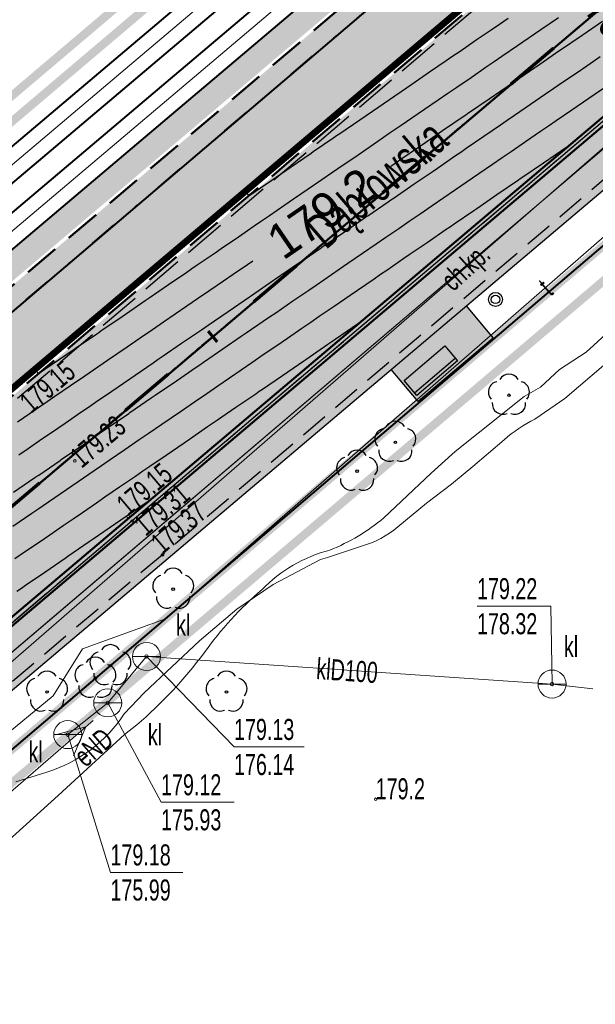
# Model space of a CAD drawing. Header units: metres. Extents: x 7429064 to 7431133, y 5709479 to 5714472.
# Tile 132 of 176: x 7429757 to 7429777, y 5710054 to 5710089. Entities that reach past the tile are written whole.
import ezdxf
from ezdxf.enums import TextEntityAlignment as Align

# ---------------------------------------------------------------- set-up
doc = ezdxf.new("R2010")
doc.units = ezdxf.units.M
for name, pattern in [('1', [0]), ('12', [3, 1, -1, 0, -1]), ('2_KTCR02', [1.5, 1, -0.5]), ('2_KTJZ01', [2, 1.5, -0.5]), ('2_KTKR01', [0]), ('3_14', [1, -1]), ('3_KTCR02', [1.5, 1, -0.5]), ('3_KTJZ01', [2, 1.5, -0.5]), ('3_KTKR01', [0]), ('4_SUPE_01', [0]), ('4_SUPK_01', [0]), ('4_SUPT_01', [0]), ('4_SUPW_01', [0]), ('7_1', [0]), ('7_SUPE_01', [0]), ('7_SUPK_01', [0]), ('7_SUPT_01', [0]), ('7_SUPW_01', [0]), ('CENTER2', [1.125, 0.75, -0.125, 0.125, -0.125]), ('DASHED', [19.05, 12.7, -6.35]), ('HIDDEN', [0.375, 0.25, -0.125])]:
    doc.linetypes.add(name, pattern=pattern)
for name, color, linetype in [('_1_Mapa', 7, 'Continuous'), ('_1_X-REFY', 7, 'Continuous'), ('C-DROGI-SYTUACJA-ETYKIETY', 7, 'Continuous'), ('C-TEREN', 7, 'Continuous'), ('C-TEREN-ETYKIETY', 7, 'Continuous'), ('zzz.gaHSDomyslna', 7, 'Continuous')]:
    doc.layers.add(name, color=color, linetype=linetype)
doc.layers.add('_Brudnopis', color=22, linetype='Continuous', lineweight=50, plot=False)
for name, color, linetype, lineweight in [('_D_6_MA_KOSZ NA SMIECI', 5, 'Continuous', 30), ('_D_6_MA_ŁAWKA ULICZNA', 5, 'Continuous', 30), ('_D_7_PAS DROGOWY-LINIA ROZGR TEREN INW', 222, 'HIDDEN', 50), ('_D_7_PAS DROGOWY_PODZIAL', 1, 'Continuous', 50), ('_D_7_TEREN NIEZBEDNY DLA OB_BUD', 252, 'HIDDEN', 50), ('_D_8_Wymiary', 7, 'Continuous', 20), ('_skarpy', 84, 'Continuous', 40), ('D_1_KOCIE OCZKA', 7, 'Continuous', 50), ('D_1_LINIA_KRAWĘŻNIK_BET_20_30 WYN 12 CM - III', 7, 'Continuous', 50), ('D_1_LINIA_OBRZEŻE_BET_8x30cm', 24, 'Continuous', 30), ('gaPoziome', 7, 'Continuous', 30), ('GMINA_L_0', 252, '12', 35), ('KRAWĘŻNIK BETONOWY 12_25 WYN 0 CM', 250, 'DASHED', 50), ('KTCR_E_T_1', 252, 'Continuous', 15), ('KTCR_L_1', 252, '2_KTCR02', 30), ('KTJZ_L_0', 252, '2_KTJZ01', 30), ('KTKR_L_0', 252, '2_KTKR01', 30), ('KTUL_E_T_0', 252, 'Continuous', 25), ('OBOP_T_1', 82, 'Continuous', 30), ('RTPW_T_0', 252, 'Continuous', 15), ('RTPW_T_1', 252, 'Continuous', 15), ('skarpa', 82, 'ŚLADY', 20), ('SUPE_E_T_3', 252, 'Continuous', 15), ('SUPE_L_3', 252, '4_SUPE_01', 18), ('SUPK_E_T_1', 252, 'Continuous', 15), ('SUPK_L_1', 252, '4_SUPK_01', 18), ('SUPT_E_T_0', 252, 'Continuous', 15), ('SUPT_L_0', 252, '4_SUPT_01', 18), ('SUPW_L_0', 252, '4_SUPW_01', 18), ('SUTK_T_0', 252, 'Continuous', 18), ('SUUK_E_T_1', 252, 'Continuous', 15), ('SUUK_T_1', 252, 'Continuous', 18)]:
    doc.layers.add(name, color=color, linetype=linetype, lineweight=lineweight)
doc.layers.add('D_1_LINIA_OBRZEŻE_BET_6x30cm - III', color=24, linetype='Continuous', lineweight=30, transparency=0.3)
for name, color, linetype, lineweight, true_color, transparency in [('D_2_HECZ_CHODNIK_KOSTKA', 7, 'Continuous', 0, 0xf7f588, 0.35), ('D_2_HECZ_JEZDNIA KR3- NOWA KONSTRUKCJA', 7, 'Continuous', 13, 0x99e6ff, 0.3), ('D_2_HECZ_JEZDNIA KR3- NOWA KONSTRUKCJA G4', 7, 'Continuous', 13, 0xbdbdbd, 0.3)]:
    doc.layers.add(name, color=color, linetype=linetype, lineweight=lineweight, true_color=true_color, transparency=transparency)
doc.layers.add('DZIALKA_L_0', color=7, linetype='1', lineweight=40, true_color=0x008000)
doc.layers.add('HECZ DROGI ROWEROWE', color=7, linetype='Continuous', lineweight=13, true_color=0xff8a8a)
doc.styles.add('wym500', font='arial.ttf', dxfattribs={"width": 0.9, "height": 0.9})
doc.linetypes.add('ŚLADY', pattern='A,3.81,[130,ltypeshp.shx,S=6.35,R=0,X=0,Y=0],3.81', length=7.62)

# ---------------------------------------------------------------- blocks, each defined once
blk = doc.blocks.new('3_OBOP02_01')
at = {"linetype": 'Continuous'}
blk.add_circle((0, 0), 0.045, dxfattribs=at)
for centre, start, end in [((0, 0.375), 30.1401, 149.8599), ((-0.357, 0.116), 102.1445, 221.86), ((0.357, 0.116), 318.14, 77.8555), ((-0.22, -0.303), 174.1482, 293.8542), ((0.22, -0.303), 246.1458, 5.8518)]:
    blk.add_arc(centre, 0.375, start, end, dxfattribs=at)
blk = doc.blocks.new('3_RTPW02')
at = {"linetype": 'Continuous'}
blk.add_circle((0, 0), 0.045, dxfattribs=at)
blk = doc.blocks.new('3_RTPW01')
at = {"linetype": 'Continuous'}
blk.add_circle((0, 0), 0.045, dxfattribs=at)
blk = doc.blocks.new('7_SUPS01_05')
at = {"linetype": 'Continuous'}
blk.add_circle((0, 0), 0.0625, dxfattribs=at)
blk = doc.blocks.new('7_SUUS07')
at = {"linetype": 'Continuous'}
blk.add_line((-0.5, 0), (0.5, 0), dxfattribs=at)
blk.add_circle((0, 0), 0.5, dxfattribs=at)
blk = doc.blocks.new('X-ref_MDCP_Szara')
at = {"layer": 'DZIALKA_L_0', "linetype": '1'}
for p, q in [((7429836.45, 5710146.5), (7429660.24, 5709996.55)), ((7429668.8, 5709988.15), (7429832.91, 5710127.96))]:
    blk.add_line(p, q, dxfattribs=at)
at = {"layer": 'GMINA_L_0', "linetype": '12'}
blk.add_line((7429660.24, 5709996.55), (7429836.45, 5710146.5), dxfattribs=at)
at = {"layer": 'KTCR_L_1', "linetype": '3_14'}
for p, q in [((7429783.6, 5710090.37), (7429760.82, 5710071.04)), ((7429760.82, 5710071.04), (7429737.95, 5710051.59))]:
    blk.add_line(p, q, dxfattribs=at)
at = {"layer": 'KTCR_L_1', "linetype": '3_KTCR02'}
for p, q in [((7429784.83, 5710089.32), (7429761.9, 5710069.83)), ((7429761.9, 5710069.83), (7429738.93, 5710050.44))]:
    blk.add_line(p, q, dxfattribs=at)
at = {"layer": 'KTJZ_L_0', "linetype": '3_KTJZ01'}
for p, q in [((7429756.74, 5710075.42), (7429779.71, 5710094.98)), ((7429783.6, 5710090.37), (7429760.82, 5710071.04)), ((7429760.82, 5710071.04), (7429737.95, 5710051.59))]:
    blk.add_line(p, q, dxfattribs=at)
at = {"layer": 'KTKR_L_0', "linetype": '3_KTKR01'}
for p, q in [((7429783.6, 5710090.37), (7429760.82, 5710071.04)), ((7429760.82, 5710071.04), (7429737.95, 5710051.59))]:
    blk.add_line(p, q, dxfattribs=at)
at = {"layer": 'SUPE_L_3', "linetype": '7_SUPE_01'}
for p, q in [((7429776.25, 5710075.4), (7429780.51, 5710079.07)), ((7429775.18, 5710074.67), (7429776.25, 5710075.4)), ((7429772.96, 5710072.98), (7429774.08, 5710073.93)), ((7429772.21, 5710072.35), (7429772.96, 5710072.98)), ((7429771.31, 5710071.67), (7429772.21, 5710072.35)), ((7429770.29, 5710070.83), (7429771.31, 5710071.67)), ((7429767.79, 5710069.74), (7429769, 5710070.14)), ((7429765.85, 5710068.78), (7429767.53, 5710069.66)), ((7429767.53, 5710069.66), (7429767.79, 5710069.74)), ((7429764.55, 5710067.9), (7429765.85, 5710068.78)), ((7429763.22, 5710066.77), (7429764.55, 5710067.9)), ((7429761.25, 5710064.91), (7429763.22, 5710066.77)), ((7429760.54, 5710064.17), (7429761.25, 5710064.91)), ((7429755.649, 5710060.654), (7429759.429, 5710063.926)), ((7429758.081, 5710063.421), (7429759.165, 5710063.697)), ((7429758.736, 5710062.665), (7429759.165, 5710063.697)), ((7429756.68, 5710061.74), (7429757.78, 5710062.09))]:
    blk.add_line(p, q, dxfattribs=at)
for centre, radius, start, end in [((7429777.548, 5710069.962), 5.27, 116.7039, 131.1557), ((7429768.108, 5710073.359), 3.34, 285.4911, 310.7921), ((7429756.311, 5710066.911), 5.04, 286.9514, 327.0536)]:
    blk.add_arc(centre, radius, start, end, dxfattribs=at)
at = {"layer": 'SUPK_L_1', "linetype": '7_SUPK_01'}
for p, q in [((7429759.951, 5710064.556), (7429761.335, 5710066.206)), ((7429761.335, 5710066.206), (7429775.789, 5710065.226)), ((7429775.789, 5710065.226), (7429777.243, 5710065.052)), ((7429758.525, 5710063.423), (7429759.951, 5710064.556))]:
    blk.add_line(p, q, dxfattribs=at)
at = {"layer": 'SUPK_L_1', "linetype": '7_1'}
for p, q in [((7429761.335, 5710066.206), (7429759.951, 5710064.556)), ((7429775.789, 5710065.226), (7429761.335, 5710066.206)), ((7429777.243, 5710065.052), (7429775.789, 5710065.226)), ((7429759.951, 5710064.556), (7429758.525, 5710063.423))]:
    blk.add_line(p, q, dxfattribs=at)
at = {"layer": 'SUPT_L_0', "linetype": '7_SUPT_01'}
for p, q in [((7429762.01, 5710067.55), (7429784.14, 5710086.85)), ((7429778.77, 5710078.68), (7429777.01, 5710077.06)), ((7429777.01, 5710077.06), (7429776.06, 5710076.44)), ((7429776.06, 5710076.44), (7429775.38, 5710075.81)), ((7429775.38, 5710075.81), (7429774.79, 5710075.47)), ((7429774.79, 5710075.47), (7429772.34, 5710073.51)), ((7429772.34, 5710073.51), (7429771.48, 5710072.74)), ((7429771.48, 5710072.74), (7429769.79, 5710071.15)), ((7429759.05, 5710066.48), (7429762.01, 5710067.55)), ((7429758.01, 5710064.8), (7429759.05, 5710066.48)), ((7429751.29, 5710059.29), (7429758.01, 5710064.8)), ((7429760.99, 5710063.77), (7429760.55, 5710063.43)), ((7429760.55, 5710063.43), (7429758.18, 5710061.25)), ((7429758.18, 5710061.25), (7429755.26, 5710058.61))]:
    blk.add_line(p, q, dxfattribs=at)
for centre, radius, start, end in [((7429765.212, 5710076.616), 7.13, 291.8901, 309.9496), ((7429769.139, 5710065.04), 5.12, 104.3534, 136.1006), ((7429773.437, 5710059.21), 12.32, 130.4123, 144.636), ((7429750.39, 5710076.074), 16.24, 310.7439, 323.1742)]:
    blk.add_arc(centre, radius, start, end, dxfattribs=at)
at = {"layer": 'SUPW_L_0', "linetype": '7_SUPW_01'}
for p, q in [((7429732.87, 5710045.46), (7429791, 5710095.98)), ((7429782.65, 5710088.59), (7429746.521, 5710057.841))]:
    blk.add_line(p, q, dxfattribs=at)
at = {"layer": 'SUPW_L_0', "linetype": '7_1'}
for p, q in [((7429732.87, 5710045.46), (7429791, 5710095.98)), ((7429746.521, 5710057.841), (7429782.65, 5710088.59))]:
    blk.add_line(p, q, dxfattribs=at)
at = {"layer": 'SUTK_T_0', "linetype": 'Continuous'}
for p, q in [((7429773.114, 5710068.001), (7429775.747, 5710068.001)), ((7429775.789, 5710065.226), (7429775.747, 5710068.001)), ((7429761.335, 5710066.206), (7429764.453, 5710062.983)), ((7429759.951, 5710064.556), (7429761.852, 5710061.011)), ((7429758.525, 5710063.423), (7429760.049, 5710058.509)), ((7429764.453, 5710062.983), (7429766.95, 5710062.983)), ((7429761.852, 5710061.011), (7429764.458, 5710061.011)), ((7429760.049, 5710058.509), (7429762.627, 5710058.509))]:
    blk.add_line(p, q, dxfattribs=at)
at = {"layer": 'OBOP_T_1'}
for p in [(7429774.252, 5710075.521), (7429770.203, 5710073.843), (7429768.839, 5710072.815), (7429762.285, 5710068.609), (7429760.048, 5710065.88), (7429759.511, 5710065.433), (7429757.789, 5710064.941), (7429764.186, 5710064.941)]:
    blk.add_blockref('3_OBOP02_01', p, dxfattribs=at)
at = {"layer": 'RTPW_T_0'}
blk.add_blockref('3_RTPW01', (7429769.5, 5710061.12), dxfattribs=at)
at = {"layer": 'RTPW_T_1'}
for p in [(7429758.78, 5710073.18), (7429760.68, 5710071.2), (7429760.82, 5710071.04), (7429761.9, 5710069.83)]:
    blk.add_blockref('3_RTPW02', p, dxfattribs=at)
at = {"layer": 'SUTK_T_0'}
for p in [(7429761.335, 5710066.206), (7429775.789, 5710065.226), (7429759.951, 5710064.556), (7429758.525, 5710063.423)]:
    blk.add_blockref('7_SUPS01_05', p, dxfattribs=at)
at = {"layer": 'SUUK_T_1'}
for p in [(7429761.335, 5710066.206), (7429775.789, 5710065.226), (7429759.951, 5710064.556), (7429758.525, 5710063.423)]:
    blk.add_blockref('7_SUUS07', p, dxfattribs=at)
at = {"layer": 'KTCR_E_T_1', "width": 0.7}
blk.add_text('ch.kp.', height=0.75, rotation=42.2208, dxfattribs=at).set_placement((7429772.765, 5710080.028), align=Align.MIDDLE)
at = {"layer": 'KTUL_E_T_0', "width": 0.7}
blk.add_text('Dąbrowska', height=1.25, rotation=40.5459, dxfattribs=at).set_placement((7429769.642, 5710082.945), align=Align.MIDDLE)
at = {"layer": 'RTPW_T_0', "width": 0.7}
blk.add_text('179.2', height=0.75, rotation=359.8598, dxfattribs=at).set_placement((7429769.5, 5710061.12))
at = {"layer": 'RTPW_T_1', "width": 0.7}
for s, rotation, p in [('179.15', 40.4159, (7429756.74, 5710075.42)), ('179.31', 40.3163, (7429760.82, 5710071.04))]:
    blk.add_text(s, height=0.75, rotation=rotation, dxfattribs=at).set_placement(p, align=Align.TOP_LEFT)
blk.add_text('179.23', height=0.75, rotation=40.2823, dxfattribs=at).set_placement((7429758.78, 5710073.18), align=Align.MIDDLE_LEFT)
for s, rotation, p in [('179.15', 40.2499, (7429760.68, 5710071.2)), ('179.37', 40.3638, (7429761.9, 5710069.83))]:
    blk.add_text(s, height=0.75, rotation=rotation, dxfattribs=at).set_placement(p)
at = {"layer": 'SUPE_E_T_3', "width": 0.7}
blk.add_text('eND', height=0.75, rotation=40.7941, dxfattribs=at).set_placement((7429759.448, 5710062.966), align=Align.MIDDLE)
at = {"layer": 'SUPK_E_T_1', "width": 0.7}
blk.add_text('klD100', height=0.75, rotation=356.1222, dxfattribs=at).set_placement((7429768.485, 5710065.721), align=Align.MIDDLE)
at = {"layer": 'SUPT_E_T_0', "width": 0.7}
blk.add_text('t', height=0.75, rotation=41.0923, dxfattribs=at).set_placement((7429775.556, 5710079.364), align=Align.MIDDLE)
at = {"layer": 'SUTK_T_0', "width": 0.7}
for s, p in [('179.22', (7429773.114, 5710069.001)), ('178.32', (7429773.114, 5710067.751)), ('179.13', (7429764.453, 5710063.983)), ('176.14', (7429764.453, 5710062.733)), ('179.12', (7429761.852, 5710062.011)), ('175.93', (7429761.852, 5710060.761)), ('179.18', (7429760.049, 5710059.509)), ('175.99', (7429760.049, 5710058.259))]:
    blk.add_text(s, height=0.75, dxfattribs=at).set_placement(p, align=Align.TOP_LEFT)
at = {"layer": 'SUUK_E_T_1', "width": 0.7}
for p in [(7429762.387, 5710066.955), (7429776.213, 5710066.186)]:
    blk.add_text('kl', height=0.75, dxfattribs=at).set_placement(p)
blk.add_text('kl', height=0.75, dxfattribs=at).set_placement((7429761.38, 5710063.795), align=Align.TOP_LEFT)
blk.add_text('kl', height=0.75, dxfattribs=at).set_placement((7429757.634, 5710063.18), align=Align.TOP_RIGHT)
blk = doc.blocks.new('*U286')
at = {"layer": 'zzz.gaHSDomyslna', "color": 140}
for points in [[(86.899, 73.786, 0.12, 0.12, 0), (88.426, 75.078, 0.12, 0.12, 0)], [(82.319, 69.911, 0.12, 0.12, 0), (83.846, 71.203, 0.12, 0.12, 0)], [(77.738, 66.036, 0.12, 0.12, 0), (79.265, 67.327, 0.12, 0.12, 0)], [(73.157, 62.16, 0.12, 0.12, 0), (74.684, 63.452, 0.12, 0.12, 0)], [(68.577, 58.285, 0.12, 0.12, 0), (70.104, 59.577, 0.12, 0.12, 0)]]:
    blk.add_lwpolyline(points, format="xyseb", dxfattribs=at)
blk = doc.blocks.new('*U223')
at = {"layer": 'zzz.gaHSDomyslna', "color": 140}
blk.add_lwpolyline([(0, 0, 0.24, 0.24, 0), (45.211, 38.249, 0.24, 0.24, 0)], format="xyseb", dxfattribs=at)
blk = doc.blocks.new('spearator')
at = {"layer": 'D_1_KOCIE OCZKA'}
h = blk.add_hatch(color=12, dxfattribs=at)
h.dxf.hatch_style = 1
edge = h.paths.add_edge_path()
edge.add_line((7429810.877, 5710121.625), (7429811.641, 5710122.271))
edge.add_arc((7429811.592, 5710122.328), 0.075, 310.2315, 490.2315)
edge.add_line((7429811.544, 5710122.386), (7429810.781, 5710121.74))
edge.add_arc((7429810.829, 5710121.683), 0.075, 130.2315, 310.2315)
at = {"layer": 'D_1_KOCIE OCZKA', "lineweight": 18, "flags": 128}
blk.add_lwpolyline([(7429810.877, 5710121.625), (7429811.641, 5710122.271, 1), (7429811.544, 5710122.386), (7429810.781, 5710121.74, 1)], format="xyb", close=True, dxfattribs=at)
blk = doc.blocks.new('X-ref_SOR')
at = {"layer": 'D_1_KOCIE OCZKA'}
for p in [(-39.438, -33.365), (-42.95, -36.336), (-46.462, -39.307), (-49.974, -42.278), (-53.486, -45.249)]:
    blk.add_blockref('spearator', p, dxfattribs=at)
at = {"layer": 'gaPoziome'}
for name, p in [('*U286', (7429687.419, 5710012.817)), ('*U223', (7429746.316, 5710067.104))]:
    blk.add_blockref(name, p, dxfattribs=at)
blk = doc.blocks.new('kosz na śmieci')
for radius in [0.25, 0.15]:
    blk.add_circle((0, 0), radius)
blk = doc.blocks.new('Kosz')
at = {"layer": '_D_6_MA_KOSZ NA SMIECI', "rotation": 170.3852004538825}
blk.add_blockref('kosz na śmieci', (0, 0), dxfattribs=at)
blk = doc.blocks.new('lawka')
at = {"layer": '_D_6_MA_ŁAWKA ULICZNA'}
blk.add_line((6600906.306, 5737255.717), (6600906.306, 5737253.817), dxfattribs=at)
blk.add_lwpolyline([(6600906.179, 5737255.717), (6600906.879, 5737255.717), (6600906.879, 5737253.817), (6600906.179, 5737253.817)], close=True, dxfattribs=at)
blk = doc.blocks.new('*U295')
at = {"layer": 'C-TEREN-ETYKIETY', "color": 7, "linetype": 'Continuous', "lineweight": -3, "insert": (7429767.578, 5710081.999, 179.2), "char_height": 1.25, "attachment_point": 5, "rotation": 34.4141}
blk.add_mtext('179.2', dxfattribs=at)
blk = doc.blocks.new('x-ref_warstwice')
at = {"layer": 'C-TEREN', "color": 46, "linetype": 'Continuous', "lineweight": 30}
for p, q in [((7429764.425, 5710079.84, 179.2), (7429764.932, 5710080.187, 179.2)), ((7429764.932, 5710080.187, 179.2), (7429765.118, 5710080.315, 179.2)), ((7429764.074, 5710079.599, 179.2), (7429764.425, 5710079.84, 179.2)), ((7429763.596, 5710079.271, 179.2), (7429764.074, 5710079.599, 179.2)), ((7429762.766, 5710078.703, 179.2), (7429763.149, 5710078.965, 179.2)), ((7429763.149, 5710078.965, 179.2), (7429763.596, 5710079.271, 179.2)), ((7429762.357, 5710078.423, 179.2), (7429762.766, 5710078.703, 179.2)), ((7429761.937, 5710078.135, 179.2), (7429762.357, 5710078.423, 179.2)), ((7429761.545, 5710077.866, 179.2), (7429761.937, 5710078.135, 179.2)), ((7429760.64, 5710077.247, 179.2), (7429761.108, 5710077.567, 179.2)), ((7429761.108, 5710077.567, 179.2), (7429761.545, 5710077.866, 179.2)), ((7429760.279, 5710076.999, 179.2), (7429760.64, 5710077.247, 179.2)), ((7429759.941, 5710076.768, 179.2), (7429760.279, 5710076.999, 179.2)), ((7429759.449, 5710076.431, 179.2), (7429759.941, 5710076.768, 179.2)), ((7429758.62, 5710075.863, 179.2), (7429759.139, 5710076.218, 179.2)), ((7429759.139, 5710076.218, 179.2), (7429759.449, 5710076.431, 179.2)), ((7429758.065, 5710075.483, 179.2), (7429758.62, 5710075.863, 179.2)), ((7429757.791, 5710075.295, 179.2), (7429758.065, 5710075.483, 179.2)), ((7429756.962, 5710074.727, 179.2), (7429757.535, 5710075.119, 179.2)), ((7429757.535, 5710075.119, 179.2), (7429757.791, 5710075.295, 179.2)), ((7429756.733, 5710074.57, 179.2), (7429756.962, 5710074.727, 179.2)), ((7429761.361, 5710071.711, 179.3), (7429761.02, 5710071.478, 179.3)), ((7429761.02, 5710071.478, 179.3), (7429760.229, 5710070.936, 179.3)), ((7429760.191, 5710070.909, 179.3), (7429759.427, 5710070.386, 179.3)), ((7429760.229, 5710070.936, 179.3), (7429760.191, 5710070.909, 179.3)), ((7429759.291, 5710070.293, 179.3), (7429758.532, 5710069.773, 179.3)), ((7429759.362, 5710070.341, 179.3), (7429759.291, 5710070.293, 179.3)), ((7429759.427, 5710070.386, 179.3), (7429759.362, 5710070.341, 179.3)), ((7429758.433, 5710069.705, 179.3), (7429757.703, 5710069.205, 179.3)), ((7429758.532, 5710069.773, 179.3), (7429758.433, 5710069.705, 179.3)), ((7429757.703, 5710069.205, 179.3), (7429757.021, 5710068.738, 179.3)), ((7429756.874, 5710068.637, 179.3), (7429756.716, 5710068.529, 179.3)), ((7429757.021, 5710068.738, 179.3), (7429756.874, 5710068.637, 179.3))]:
    blk.add_line(p, q, dxfattribs=at)
at = {"layer": 'C-TEREN', "color": 42, "linetype": 'HIDDEN', "lineweight": 25, "ltscale": 10}
for points, elevation in [([(7429764.901, 5710082.722), (7429764.919, 5710082.702), (7429764.979, 5710082.631), (7429765.621, 5710083.071), (7429765.643, 5710083.086), (7429766.45, 5710083.639), (7429767.204, 5710084.155), (7429767.279, 5710084.207), (7429768.006, 5710084.705), (7429768.109, 5710084.775), (7429768.219, 5710084.85), (7429768.938, 5710085.343), (7429769.61, 5710085.803), (7429769.767, 5710085.911), (7429770.412, 5710086.353), (7429770.596, 5710086.479), (7429770.794, 5710086.615), (7429771.425, 5710087.047), (7429772.016, 5710087.452), (7429772.255, 5710087.616), (7429772.511, 5710087.791), (7429773.084, 5710088.184), (7429773.62, 5710088.551), (7429773.913, 5710088.752), (7429774.227, 5710088.967)], 179.16), ([(7429757.408, 5710076.383), (7429757.44, 5710076.345), (7429757.485, 5710076.291), (7429757.974, 5710076.626), (7429758.76, 5710077.165), (7429758.803, 5710077.194), (7429759.562, 5710077.714), (7429759.633, 5710077.763), (7429759.708, 5710077.814), (7429760.462, 5710078.331), (7429761.166, 5710078.813), (7429761.291, 5710078.899), (7429761.425, 5710078.99), (7429762.12, 5710079.467), (7429762.77, 5710079.912), (7429762.95, 5710080.035), (7429763.142, 5710080.167), (7429763.779, 5710080.603), (7429764, 5710080.755), (7429764.608, 5710081.171), (7429765.176, 5710081.56), (7429765.437, 5710081.739), (7429765.717, 5710081.931), (7429766.267, 5710082.307), (7429766.575, 5710082.519), (7429767.096, 5710082.875), (7429767.582, 5710083.209), (7429767.925, 5710083.443), (7429768.384, 5710083.758), (7429768.754, 5710084.012), (7429769.151, 5710084.283), (7429769.584, 5710084.58), (7429769.988, 5710084.857), (7429770.413, 5710085.148), (7429770.79, 5710085.406), (7429771.242, 5710085.716), (7429771.726, 5710086.047), (7429772.071, 5710086.284), (7429772.394, 5710086.505), (7429772.901, 5710086.852), (7429773.443, 5710087.223), (7429773.73, 5710087.42), (7429773.998, 5710087.604), (7429774.559, 5710087.988), (7429775.159, 5710088.399), (7429775.388, 5710088.556), (7429776.018, 5710088.988)], 179.18), ([(7429756.778, 5710073.395), (7429757.111, 5710073.623), (7429757.607, 5710073.963), (7429757.913, 5710074.173), (7429758.437, 5710074.531), (7429758.997, 5710074.915), (7429759.266, 5710075.099), (7429759.517, 5710075.272), (7429760.095, 5710075.668), (7429760.319, 5710075.821), (7429760.924, 5710076.236), (7429761.572, 5710076.679), (7429761.754, 5710076.804), (7429761.923, 5710076.92), (7429762.583, 5710077.372), (7429763.289, 5710077.856), (7429763.412, 5710077.94), (7429763.527, 5710078.019), (7429764.241, 5710078.508), (7429765.006, 5710079.032), (7429765.071, 5710079.076), (7429765.864, 5710079.62), (7429765.9, 5710079.644), (7429765.933, 5710079.667), (7429766.729, 5710080.212), (7429766.916, 5710080.341), (7429767.558, 5710080.78), (7429767.581, 5710080.796), (7429768.388, 5710081.349), (7429769.141, 5710081.865), (7429769.217, 5710081.917), (7429769.943, 5710082.414), (7429770.046, 5710082.485), (7429770.156, 5710082.56), (7429770.875, 5710083.053), (7429771.547, 5710083.513), (7429771.705, 5710083.621), (7429772.349, 5710084.063), (7429772.534, 5710084.189), (7429772.731, 5710084.324), (7429773.363, 5710084.757), (7429773.953, 5710085.161), (7429774.192, 5710085.325), (7429774.448, 5710085.5), (7429775.022, 5710085.893), (7429775.557, 5710086.26), (7429775.851, 5710086.461), (7429776.165, 5710086.677), (7429776.68, 5710087.029), (7429777.023, 5710087.265), (7429777.509, 5710087.598)], 179.22), ([(7429756.595, 5710072.064), (7429757.354, 5710072.584), (7429757.424, 5710072.632), (7429757.49, 5710072.677), (7429758.253, 5710073.2), (7429758.292, 5710073.226), (7429759.083, 5710073.768), (7429759.423, 5710074.001), (7429759.912, 5710074.336), (7429760.698, 5710074.874), (7429760.741, 5710074.904), (7429761.5, 5710075.424), (7429761.57, 5710075.472), (7429761.646, 5710075.524), (7429762.4, 5710076.04), (7429763.104, 5710076.523), (7429763.229, 5710076.608), (7429763.363, 5710076.7), (7429764.058, 5710077.176), (7429764.708, 5710077.622), (7429764.887, 5710077.745), (7429765.079, 5710077.876), (7429765.717, 5710078.313), (7429765.938, 5710078.464), (7429766.546, 5710078.881), (7429767.114, 5710079.27), (7429767.375, 5710079.449), (7429767.655, 5710079.64), (7429768.204, 5710080.017), (7429768.513, 5710080.228), (7429769.034, 5710080.585), (7429769.52, 5710080.918), (7429769.863, 5710081.153), (7429770.322, 5710081.468), (7429770.692, 5710081.721), (7429771.088, 5710081.993), (7429771.521, 5710082.289), (7429771.926, 5710082.567), (7429772.351, 5710082.857), (7429772.728, 5710083.116), (7429773.18, 5710083.426), (7429773.663, 5710083.757), (7429774.009, 5710083.994), (7429774.332, 5710084.215), (7429774.838, 5710084.562), (7429775.38, 5710084.933), (7429775.667, 5710085.13), (7429775.936, 5710085.314), (7429776.497, 5710085.698), (7429777.097, 5710086.109), (7429777.326, 5710086.266), (7429777.955, 5710086.697)], 179.24), ([(7429776.347, 5710084.39), (7429776.314, 5710084.367), (7429776.313, 5710084.366), (7429776.312, 5710084.366), (7429775.484, 5710083.798), (7429774.71, 5710083.268), (7429774.655, 5710083.23), (7429774.595, 5710083.189), (7429773.826, 5710082.662), (7429773.106, 5710082.169), (7429772.996, 5710082.094), (7429772.304, 5710081.62), (7429772.167, 5710081.526), (7429772.02, 5710081.425), (7429771.338, 5710080.958), (7429770.7, 5710080.521), (7429770.509, 5710080.39), (7429769.898, 5710079.972), (7429769.679, 5710079.822), (7429769.445, 5710079.661), (7429768.85, 5710079.254), (7429768.587, 5710079.073), (7429768.021, 5710078.685), (7429767.492, 5710078.323), (7429767.192, 5710078.117), (7429766.87, 5710077.897), (7429766.362, 5710077.549), (7429766.011, 5710077.309), (7429765.533, 5710076.981), (7429765.086, 5710076.675), (7429764.704, 5710076.413), (7429764.295, 5710076.133), (7429763.875, 5710075.845), (7429763.482, 5710075.576), (7429763.045, 5710075.277), (7429762.578, 5710074.956), (7429762.216, 5710074.709), (7429761.878, 5710074.477), (7429761.387, 5710074.141), (7429761.076, 5710073.928), (7429760.558, 5710073.573), (7429760.003, 5710073.192), (7429759.728, 5710073.004), (7429759.472, 5710072.829), (7429758.899, 5710072.436), (7429758.67, 5710072.28), (7429758.07, 5710071.868), (7429757.427, 5710071.428), (7429757.241, 5710071.3), (7429756.569, 5710070.84)], 179.26), ([(7429768.854, 5710078.05), (7429768.667, 5710077.922), (7429767.871, 5710077.377), (7429767.838, 5710077.354), (7429767.802, 5710077.329), (7429767.008, 5710076.786), (7429766.943, 5710076.741), (7429766.179, 5710076.218), (7429765.465, 5710075.728), (7429765.35, 5710075.65), (7429765.227, 5710075.565), (7429764.521, 5710075.082), (7429763.861, 5710074.63), (7429763.691, 5710074.513), (7429763.51, 5710074.389), (7429762.862, 5710073.945), (7429762.257, 5710073.531), (7429762.033, 5710073.377), (7429761.455, 5710072.981), (7429761.204, 5710072.809), (7429760.935, 5710072.625), (7429760.374, 5710072.241), (7429759.851, 5710071.882), (7429759.545, 5710071.673), (7429759.049, 5710071.333), (7429758.716, 5710071.105), (7429758.359, 5710070.861), (7429757.887, 5710070.537), (7429757.501, 5710070.273), (7429757.057, 5710069.969), (7429756.643, 5710069.685)], 179.28)]:
    blk.add_lwpolyline(points, dxfattribs=dict(at, elevation=elevation))
at = {"layer": 'C-TEREN', "color": 46, "linetype": 'Continuous', "lineweight": 30, "elevation": 179.2}
blk.add_lwpolyline([(7429770.037, 5710083.684), (7429770.083, 5710083.716), (7429770.23, 5710083.816), (7429770.367, 5710083.91), (7429771.059, 5710084.384), (7429771.169, 5710084.46), (7429771.888, 5710084.952), (7429772.658, 5710085.48), (7429772.717, 5710085.521), (7429772.773, 5710085.559), (7429773.546, 5710086.089), (7429774.375, 5710086.656), (7429774.376, 5710086.657), (7429774.377, 5710086.657), (7429774.41, 5710086.68), (7429775.179, 5710087.207), (7429775.205, 5710087.225), (7429775.233, 5710087.244), (7429776.034, 5710087.793), (7429776.091, 5710087.832), (7429776.863, 5710088.361), (7429777.585, 5710088.855)], dxfattribs=at)
at = {"layer": 'C-TEREN-ETYKIETY', "color": 7, "linetype": 'Continuous', "lineweight": -3}
blk.add_blockref('*U295', (0, 0), dxfattribs=at)
blk = doc.blocks.new('AeccTickLine')
at = {"color": 0, "linetype": 'ByBlock', "lineweight": -2}
blk.add_line((0, 1), (0, -1), dxfattribs=at)
blk = doc.blocks.new('OŚ_Dąbrowskiego_1')
at = {"layer": '_D_8_Wymiary', "color": 1, "linetype": 'CENTER2', "lineweight": 35, "flags": 128}
blk.add_lwpolyline([(7429230.998, 5709660.664), (7429273.145, 5709676.622, 0.085629), (7429337.582, 5709714.618), (7429502.301, 5709854.381), (7429714.669, 5710036.139), (7429868.111, 5710165.952)], format="xyb", dxfattribs=at)
at = {"layer": 'C-DROGI-SYTUACJA-ETYKIETY', "color": 7, "linetype": 'Continuous', "lineweight": 60, "xscale": 0.25, "yscale": 0.25, "zscale": 0.25, "rotation": 40.23149243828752}
for p in [(7429771.325, 5710084.07), (7429763.69, 5710077.611)]:
    blk.add_blockref('AeccTickLine', p, dxfattribs=at)
at = {"layer": 'C-DROGI-SYTUACJA-ETYKIETY', "color": 7, "linetype": 'Continuous', "lineweight": -3, "insert": (7429777.098, 5710088.954), "char_height": 1, "attachment_point": 8, "rotation": 310.2315, "style": 'wym500'}
blk.add_mtext('0+700', dxfattribs=at)

msp = doc.modelspace()

# ---------------------------------------------------------------- hatches: boundary and pattern name
at = {"layer": 'D_2_HECZ_CHODNIK_KOSTKA', "transparency": 33554585}
h = msp.add_hatch(color=256, dxfattribs=at)
h.dxf.hatch_style = 1
h.paths.add_polyline_path([(7429638.934, 5709954.087), (7429640.777, 5709951.999), (7429638.441, 5709949.938), (7429636.626, 5709951.994)], flags=16)
edge = h.paths.add_edge_path(flags=16)
edge.add_arc((7429654.582, 5709963.368), 1.5, 0, 360)
h.paths.add_polyline_path([(7429662.693, 5709978.696), (7429660.193, 5709981.617), (7429660.302, 5709983.027), (7429663.87, 5709986.081), (7429664.797, 5709985.745), (7429665.85, 5709979.514), (7429664.189, 5709978.469)], flags=16)
edge = h.paths.add_edge_path(flags=16)
edge.add_arc((7429638.601, 5709947.846), 0.045, 131.8272, 219.3849)
edge.add_line((7429638.566, 5709947.817), (7429636.832, 5709946.394))
edge.add_line((7429636.832, 5709946.394), (7429635.391, 5709947.983))
edge.add_line((7429635.391, 5709947.983), (7429637.179, 5709949.435))
edge.add_line((7429637.179, 5709949.435), (7429638.571, 5709947.879))
edge = h.paths.add_edge_path(flags=16)
edge.add_arc((7429645.82, 5709955.199), 1.5, 0, 180)
edge.add_arc((7429645.82, 5709955.199), 1.5, 180, 360)
edge = h.paths.add_edge_path()
edge.add_line((7429712.034, 5710029.935), (7429658.242, 5709983.896))
edge.add_arc((7429659.833, 5709982.472), 2.136, 138.1636, 217.4167)
edge.add_line((7429658.137, 5709981.174), (7429662.461, 5709976.122))
edge.add_line((7429662.461, 5709976.122), (7429648.558, 5709964.222))
edge.add_line((7429648.558, 5709964.222), (7429646.835, 5709966.236))
edge.add_line((7429646.835, 5709966.236), (7429635.022, 5709956.126))
edge.add_arc((7429638.273, 5709952.327), 5, 130.559, 179.1421)
edge.add_line((7429633.274, 5709952.402), (7429636.193, 5709940.012))
edge.add_line((7429636.193, 5709940.012), (7429636.937, 5709940.297))
edge.add_line((7429636.937, 5709940.297), (7429638.161, 5709941.514))
edge.add_line((7429638.161, 5709941.514), (7429636.84, 5709943.07))
edge.add_line((7429636.84, 5709943.07), (7429641.44, 5709947.06))
edge.add_line((7429641.44, 5709947.06), (7429642.8, 5709945.53))
edge.add_line((7429642.8, 5709945.53), (7429644.87, 5709947.34))
edge.add_line((7429644.87, 5709947.34), (7429643.5, 5709948.96))
edge.add_line((7429643.5, 5709948.96), (7429652.14, 5709956.36))
edge.add_line((7429652.14, 5709956.36), (7429658.31, 5709961.76))
edge.add_line((7429658.31, 5709961.76), (7429659.652, 5709960.219))
edge.add_line((7429659.652, 5709960.219), (7429660.67, 5709961.16))
edge.add_line((7429660.67, 5709961.16), (7429659.38, 5709962.66))
edge.add_line((7429659.38, 5709962.66), (7429662.38, 5709965.27))
edge.add_line((7429662.38, 5709965.27), (7429663.721, 5709963.735))
edge.add_line((7429663.721, 5709963.735), (7429664.65, 5709964.56))
edge.add_line((7429664.65, 5709964.56), (7429661.84, 5709967.78))
edge.add_line((7429661.84, 5709967.78), (7429666.72, 5709971.95))
edge.add_line((7429666.72, 5709971.95), (7429664.152, 5709974.98))
edge.add_line((7429664.152, 5709974.98), (7429668.661, 5709978.913))
edge.add_line((7429668.661, 5709978.913), (7429667.19, 5709980.588))
edge.add_line((7429667.19, 5709980.588), (7429666.126, 5709986.882))
edge.add_line((7429666.126, 5709986.882), (7429666.719, 5709988.519))
edge.add_line((7429666.719, 5709988.519), (7429714.477, 5710029.393))
edge.add_line((7429714.477, 5710029.393), (7429714.151, 5710029.773))
edge.add_line((7429714.151, 5710029.773), (7429712.034, 5710029.935))
edge = h.paths.add_edge_path()
edge.add_line((7429827.678, 5710127.816), (7429718.119, 5710035.128))
edge.add_line((7429718.119, 5710035.128), (7429717.952, 5710033.022))
edge.add_line((7429717.952, 5710033.022), (7429718.278, 5710032.643))
edge.add_line((7429718.278, 5710032.643), (7429831.149, 5710128.133))
edge.add_arc((7429829.636, 5710125.542), 3, 59.7039, 130.7355)
h = msp.add_hatch(color=256, dxfattribs=at)
h.dxf.hatch_style = 1
h.paths.add_polyline_path([(7429770.051, 5710076.444), (7429771.02, 5710075.298), (7429773.692, 5710077.559), (7429772.723, 5710078.704)])
at = {"layer": 'D_2_HECZ_JEZDNIA KR3- NOWA KONSTRUKCJA'}
h = msp.add_hatch(color=256, dxfattribs=at)
h.dxf.hatch_style = 1
edge = h.paths.add_edge_path()
edge.add_arc((7429610.557, 5709990.469), 30, 310.559, 314.2935)
edge.add_arc((7429610.557, 5709990.469), 30, 314.2935, 325.3941)
edge.add_line((7429635.249, 5709973.431), (7429635.899, 5709972.672))
edge.add_line((7429635.899, 5709972.672), (7429667.702, 5709999.89))
edge.add_line((7429667.702, 5709999.89), (7429675.246, 5710006.347))
edge.add_line((7429675.246, 5710006.347), (7429712.724, 5710038.423))
edge.add_line((7429712.724, 5710038.423), (7429823.828, 5710132.378))
edge.add_line((7429823.828, 5710132.378), (7429834.316, 5710141.377))
edge.add_line((7429834.316, 5710141.377), (7429846.156, 5710151.524))
edge.add_line((7429846.156, 5710151.524), (7429850.099, 5710146.734))
edge.add_line((7429850.099, 5710146.734), (7429838.187, 5710136.85))
edge.add_line((7429838.187, 5710136.85), (7429827.698, 5710127.833))
edge.add_line((7429827.698, 5710127.833), (7429716.613, 5710033.854))
edge.add_line((7429716.613, 5710033.854), (7429633.474, 5709962.699))
edge.add_arc((7429636.726, 5709958.9), 5, 130.559, 193.2571)
edge.add_line((7429631.859, 5709957.753), (7429636.051, 5709939.958))
edge.add_line((7429636.051, 5709939.958), (7429630.653, 5709938.888))
edge.add_line((7429630.653, 5709938.888), (7429629.491, 5709943.821))
edge.add_arc((7429623.651, 5709942.445), 6, 13.2571, 130.559)
edge.add_line((7429619.749, 5709947.003), (7429619.729, 5709946.986))
edge.add_line((7429619.729, 5709946.986), (7429617.779, 5709949.265))
edge.add_line((7429617.779, 5709949.265), (7429606.383, 5709939.512))
edge.add_line((7429606.383, 5709939.512), (7429594.274, 5709929.149))
edge.add_line((7429594.274, 5709929.149), (7429594.825, 5709928.314))
edge.add_line((7429594.825, 5709928.314), (7429589.708, 5709924.935))
edge.add_arc((7429606.237, 5709899.9), 30, 123.434, 130.559)
edge.add_line((7429586.73, 5709922.692), (7429529.23, 5709873.48))
edge.add_line((7429529.23, 5709873.48), (7429502.179, 5709850.343))
edge.add_line((7429502.179, 5709850.343), (7429339.523, 5709712.33))
edge.add_arc((7429194.822, 5709882.942), 223.711, 294.66533, 310.3021, ccw=False)
edge.add_arc((7429190.304, 5709894.737), 236.317, 290.79615, 294.46753, ccw=False)
edge.add_line((7429274.207, 5709673.816), (7429245.41, 5709663.13))
edge.add_line((7429245.41, 5709663.13), (7429242.106, 5709661.907))
edge.add_line((7429242.106, 5709661.907), (7429240.354, 5709666.717))
edge.add_line((7429240.354, 5709666.717), (7429244.254, 5709668.201))
edge.add_line((7429244.254, 5709668.201), (7429272.082, 5709679.428))
edge.add_arc((7429195.246, 5709882.369), 217, 290.73736, 310.31443)
edge.add_line((7429335.641, 5709716.905), (7429500.355, 5709856.664))
edge.add_line((7429500.355, 5709856.664), (7429629.269, 5709966.997))
edge.add_line((7429629.269, 5709966.997), (7429630.064, 5709967.677))
at = {"layer": 'D_2_HECZ_JEZDNIA KR3- NOWA KONSTRUKCJA G4'}
h = msp.add_hatch(color=256, dxfattribs=at)
h.dxf.hatch_style = 1
h.paths.add_polyline_path([(7429743.285, 5710068.364), (7429790.786, 5710108.551), (7429790.217, 5710109.222), (7429747.297, 5710072.911), (7429742.716, 5710069.036)])
at = {"layer": 'HECZ DROGI ROWEROWE'}
h = msp.add_hatch(color=256, dxfattribs=at)
h.dxf.hatch_style = 1
edge = h.paths.add_edge_path()
edge.add_arc((7429796.82, 5710136.433), 20.404, 308.0322, 334.2528)
edge.add_arc((7429835.93, 5710116.897), 23.318, 143.7897, 152.7624, ccw=False)
edge.add_arc((7429839.325, 5710112.767), 28.527, 132.1511, 141.1238, ccw=False)
edge.add_line((7429820.181, 5710133.917), (7429834.124, 5710145.713))
edge.add_arc((7429837.354, 5710141.896), 5, 102.0154, 130.2315, ccw=False)
edge.add_line((7429836.313, 5710146.786), (7429842.063, 5710148.01))
edge.add_line((7429842.063, 5710148.01), (7429845.234, 5710150.73))
edge.add_line((7429845.234, 5710150.73), (7429843.045, 5710150.264))
edge.add_arc((7429842.629, 5710152.22), 2, 169.0596, 282.0154, ccw=False)
edge.add_line((7429840.665, 5710152.6), (7429846.908, 5710184.895))
edge.add_arc((7429848.38, 5710184.61), 1.5, 109.3988, 169.0596, ccw=False)
edge.add_line((7429847.882, 5710186.025), (7429848.854, 5710186.367))
edge.add_line((7429848.854, 5710186.367), (7429847.265, 5710191.424))
edge.add_line((7429847.265, 5710191.424), (7429846.903, 5710192.479))
edge.add_line((7429846.903, 5710192.479), (7429845.675, 5710198.449))
edge.add_arc((7429825.958, 5710195.082), 20.002, -10.9391, 9.6882, ccw=False)
edge.add_line((7429845.597, 5710191.287), (7429839.403, 5710159.242))
edge.add_arc((7429819.766, 5710163.038), 20, 310.2315, 349.0596, ccw=False)
edge.add_line((7429832.684, 5710147.769), (7429817.64, 5710135.042))
edge.add_arc((7429832.495, 5710117.483), 23, 130.2315, 151.7604)
edge.add_arc((7429794.613, 5710137.829), 20, 310.2315, 331.7604, ccw=False)
edge.add_line((7429807.531, 5710122.56), (7429710.78, 5710040.708))
edge.add_line((7429710.78, 5710040.708), (7429674.341, 5710009.522))
edge.add_arc((7429663.288, 5710022.437), 17, 303.434, 310.559, ccw=False)
edge.add_line((7429672.654, 5710008.25), (7429665.175, 5710003.312))
edge.add_arc((7429654.155, 5710020.002), 20, 287.2523, 303.434, ccw=False)
edge.add_line((7429660.087, 5710000.902), (7429655.396, 5709999.445))
edge.add_arc((7429662.069, 5709977.958), 22.5, 107.2523, 130.559)
edge.add_line((7429647.439, 5709995.052), (7429638.424, 5709987.337))
edge.add_arc((7429653.054, 5709970.242), 22.5, 130.559, 144.5953)
edge.add_line((7429634.715, 5709983.278), (7429621.962, 5709965.306))
edge.add_arc((7429606.364, 5709977.009), 19.5, 310.559, 323.1201, ccw=False)
edge.add_line((7429619.043, 5709962.194), (7429498.409, 5709858.948))
edge.add_line((7429498.409, 5709858.948), (7429409.747, 5709783.718))
edge.add_line((7429409.747, 5709783.718), (7429333.7, 5709719.193))
edge.add_arc((7429195.246, 5709882.369), 214, 294.99294, 310.31443, ccw=False)
edge.add_line((7429285.662, 5709688.408), (7429286.787, 5709685.755))
edge.add_arc((7429195.216, 5709882.43), 216.948, 294.96649, 310.31053)
edge.add_line((7429335.566, 5709716.997), (7429500.277, 5709856.756))
edge.add_line((7429500.277, 5709856.756), (7429621.38, 5709960.403))
edge.add_line((7429621.38, 5709960.403), (7429627.625, 5709965.748))
edge.add_line((7429627.625, 5709965.748), (7429629.904, 5709967.698))
edge.add_line((7429629.904, 5709967.698), (7429629.179, 5709968.529))
edge.add_arc((7429630.687, 5709969.843), 2, 144.5953, 221.0823, ccw=False)
edge.add_line((7429629.056, 5709971.002), (7429636.752, 5709981.829))
edge.add_arc((7429653.054, 5709970.242), 20, 130.559, 144.5953, ccw=False)
edge.add_line((7429640.049, 5709985.437), (7429649.631, 5709993.62))
edge.add_arc((7429662.069, 5709977.958), 20, 107.2523, 128.4533, ccw=False)
edge.add_line((7429656.137, 5709997.058), (7429665.185, 5709999.868))
edge.add_line((7429665.185, 5709999.868), (7429673.721, 5710005.504))
edge.add_arc((7429657.258, 5710030.439), 29.88, 303.434, 310.559)
edge.add_line((7429676.687, 5710007.738), (7429712.64, 5710038.509))
edge.add_line((7429712.64, 5710038.509), (7429809.391, 5710120.361))
edge.add_line((7429809.391, 5710120.361), (7429809.391, 5710120.361))

# ---------------------------------------------------------------- linework, layer by layer
at = {"layer": '_Brudnopis', "flags": 128}
msp.add_lwpolyline([(7429230.998, 5709660.664), (7429273.145, 5709676.622, 0.085605), (7429337.585, 5709714.618), (7429368.823, 5709741.125), (7429502.301, 5709854.381), (7429714.669, 5710036.139), (7429868.111, 5710165.952)], format="xyb", dxfattribs=at)
msp.add_lwpolyline([(7429504.409, 5709851.907), (7429716.775, 5710033.663), (7429870.21, 5710163.471)], dxfattribs=at)
at = {"layer": '_D_7_PAS DROGOWY-LINIA ROZGR TEREN INW', "ltscale": 10, "const_width": 0.3, "flags": 128}
for points in [[(7429287.498, 5709689.141), (7429307.71, 5709696.948), (7429435.698, 5709805.84), (7429660.078, 5709996.74), (7429836.288, 5710146.69)], [(7429668.8, 5709988.15), (7429832.91, 5710127.96)]]:
    msp.add_lwpolyline(points, dxfattribs=at)
at = {"layer": '_D_7_PAS DROGOWY_PODZIAL', "ltscale": 0.2, "const_width": 0.3, "flags": 128}
msp.add_lwpolyline([(7429838.788, 5710158.699), (7429835.061, 5710151.867), (7429707.929, 5710044.059), (7429670.336, 5710012.083), (7429661.685, 5710006.163), (7429648.718, 5710002.136), (7429632.935, 5709988.628), (7429615.789, 5709965.397), (7429495.458, 5709862.411), (7429330.756, 5709722.662), (7429319.402, 5709713.684), (7429307.842, 5709705.758), (7429296.806, 5709699.189), (7429282.846, 5709692.117), (7429269.349, 5709686.304), (7429250.2, 5709678.58), (7429239.824, 5709670.46)], dxfattribs=at)
at = {"layer": '_D_7_TEREN NIEZBEDNY DLA OB_BUD', "ltscale": 10, "const_width": 0.3, "flags": 128}
msp.add_lwpolyline([(7429838.642, 5710133.498), (7429838.163, 5710130.983), (7429669.785, 5709988.07), (7429674.221, 5709982.833), (7429665.132, 5709974.906), (7429667.705, 5709971.871), (7429662.832, 5709967.707), (7429665.637, 5709964.494), (7429637.109, 5709939.516), (7429616.438, 5709933.991), (7429410.711, 5709758.425), (7429398.46, 5709756.965), (7429363.725, 5709727.377), (7429364.497, 5709726.485), (7429330.157, 5709696.304), (7429317.553, 5709687.475), (7429303.139, 5709679.24), (7429296.402, 5709677.454), (7429295.854, 5709678.755), (7429285.213, 5709675.171), (7429285.468, 5709665.629), (7429278.469, 5709665.47), (7429278.347, 5709670.061), (7429254.481, 5709660.887), (7429229.937, 5709651.368), (7429224.487, 5709665.833), (7429244.657, 5709675.131), (7429249.847, 5709679.192), (7429269.079, 5709686.95), (7429282.549, 5709692.752), (7429296.468, 5709699.803), (7429307.464, 5709706.348), (7429318.986, 5709714.248), (7429330.313, 5709723.204), (7429495.004, 5709862.943), (7429615.273, 5709965.877), (7429632.42, 5709989.108), (7429648.373, 5710002.762), (7429661.377, 5710006.8), (7429669.911, 5710012.64), (7429707.476, 5710044.593), (7429834.508, 5710152.316), (7429838.121, 5710158.939), (7429844.755, 5710193.28), (7429843.741, 5710206.48), (7429852.314, 5710203.598), (7429849.368, 5710188.375), (7429850.227, 5710185.684), (7429848.746, 5710185.163), (7429846.827, 5710175.247), (7429842.58, 5710153.283), (7429856.534, 5710164.104), (7429864.199, 5710154.59)], close=True, dxfattribs=at)
at = {"layer": '_skarpy', "flags": 128}
for points in [[(7429787.645, 5710110.714), (7429745.488, 5710075.049)], [(7429788.291, 5710109.951), (7429746.134, 5710074.285)], [(7429788.808, 5710109.34), (7429746.651, 5710073.675)], [(7429789.454, 5710108.577), (7429747.297, 5710072.911)]]:
    msp.add_lwpolyline(points, dxfattribs=at)
at = {"layer": 'D_1_LINIA_KRAWĘŻNIK_BET_20_30 WYN 12 CM - III', "flags": 128}
msp.add_lwpolyline([(7429831.149, 5710128.133, 0.317837), (7429827.698, 5710127.833), (7429718.119, 5710035.128)], format="xyb", dxfattribs=at)
at = {"layer": 'D_1_LINIA_OBRZEŻE_BET_6x30cm - III', "flags": 128}
msp.add_lwpolyline([(7429718.278, 5710032.643), (7429831.149, 5710128.133)], dxfattribs=at)
at = {"layer": 'D_1_LINIA_OBRZEŻE_BET_8x30cm', "flags": 128}
msp.add_lwpolyline([(7429772.723, 5710078.704), (7429773.692, 5710077.559), (7429771.02, 5710075.298), (7429770.051, 5710076.444)], dxfattribs=at)
at = {"layer": 'KRAWĘŻNIK BETONOWY 12_25 WYN 0 CM', "ltscale": 0.1, "flags": 128}
for points in [[(7429837.411, 5710147.02), (7429836.313, 5710146.786, 0.123742), (7429834.124, 5710145.713), (7429820.181, 5710133.917, 0.101916), (7429815.198, 5710127.569, -0.101916), (7429809.468, 5710120.269), (7429736.706, 5710058.712)], [(7429807.531, 5710122.56), (7429790.863, 5710108.459), (7429710.78, 5710040.708), (7429674.341, 5710009.522, -0.031099), (7429672.654, 5710008.25), (7429665.175, 5710003.312, -0.070723), (7429660.087, 5710000.902), (7429655.396, 5709999.445, 0.102047), (7429647.439, 5709995.052), (7429638.424, 5709987.337, 0.061321), (7429634.715, 5709983.278), (7429622.219, 5709965.698)]]:
    msp.add_lwpolyline(points, format="xyb", dxfattribs=at)
at = {"layer": 'skarpa', "ltscale": 0.04}
for points in [[(7429787.968, 5710110.332), (7429745.811, 5710074.667)], [(7429789.131, 5710108.958), (7429746.974, 5710073.293)]]:
    msp.add_lwpolyline(points, dxfattribs=at)

# ---------------------------------------------------------------- block references
at = {"layer": '_1_Mapa'}
msp.add_blockref('X-ref_MDCP_Szara', (0, 0), dxfattribs=at)
at = {"layer": '_1_X-REFY'}
for name in ['X-ref_SOR', 'OŚ_Dąbrowskiego_1', 'x-ref_warstwice']:
    msp.add_blockref(name, (0, 0), dxfattribs=at)
at = {"layer": '_D_6_MA_KOSZ NA SMIECI', "rotation": 67.62745413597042}
msp.add_blockref('Kosz', (7429773.772, 5710078.936), dxfattribs=at)
at = {"layer": '_D_6_MA_ŁAWKA ULICZNA', "rotation": 130.2314924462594}
msp.add_blockref('lawka', (16073204.185, 4376236.034), dxfattribs=at)

doc.saveas('drawing.dxf')
